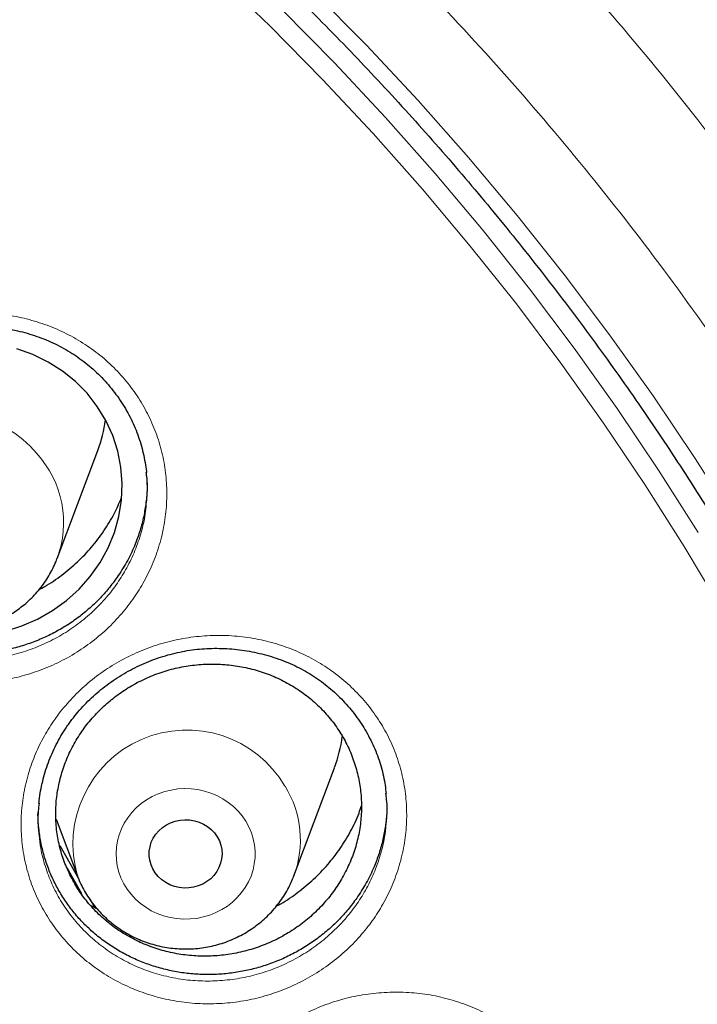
# Model space of a CAD drawing. Header units: millimetres. Extents: x 8 to 976, y 12 to 975.
# Tile 150 of 256: x 389.14 to 396.58, y 830.64 to 841.44. Entities that reach past the tile are written whole.
import ezdxf

# ---------------------------------------------------------------- set-up
doc = ezdxf.new("R2010")
doc.units = ezdxf.units.MM

msp = doc.modelspace()

# ---------------------------------------------------------------- linework, layer by layer
at = {"color": 7, "linetype": 'Continuous', "lineweight": 30}
for p, q in [((389.547, 835.529), (389.994, 836.717)), ((392.147, 832.046), (392.594, 833.234)), ((389.536, 832.669), (389.771, 832.046)), ((392.147, 832.046), (392.144, 832.04)), ((389.905, 831.794), (389.953, 831.705)), ((389.911, 831.725), (389.988, 831.683))]:
    msp.add_line(p, q, dxfattribs=at)
at = {"color": 252, "linetype": 'Continuous', "lineweight": 0, "flags": 128}
for points in [[(383.95, 847.365), (384.692, 846.975), (385.423, 846.567), (386.143, 846.141), (386.85, 845.697), (387.545, 845.237), (388.227, 844.759), (388.895, 844.265), (389.549, 843.754), (390.189, 843.228), (390.814, 842.686), (391.423, 842.129), (392.017, 841.557), (392.594, 840.971), (393.155, 840.371), (393.699, 839.757), (394.226, 839.131), (394.735, 838.491), (395.226, 837.839), (395.699, 837.175), (396.153, 836.5), (396.588, 835.814)], [(384.928, 847.256), (385.67, 846.842), (386.4, 846.409), (387.118, 845.959), (387.822, 845.492), (388.514, 845.008), (389.192, 844.506), (389.856, 843.988), (390.505, 843.454), (391.138, 842.905), (391.757, 842.34), (392.359, 841.759), (392.945, 841.165), (393.514, 840.556), (394.066, 839.933), (394.6, 839.297), (395.117, 838.648), (395.615, 837.987), (396.095, 837.314), (396.555, 836.629), (396.997, 835.933)], [(396.847, 834.969), (396.433, 835.662), (396.001, 836.344), (395.549, 837.015), (395.079, 837.675), (394.591, 838.324), (394.084, 838.96), (393.561, 839.583), (393.02, 840.194), (392.462, 840.79), (391.887, 841.373), (391.297, 841.942), (390.691, 842.496), (390.069, 843.035), (389.433, 843.558), (388.783, 844.066), (388.118, 844.557), (387.44, 845.032), (386.749, 845.49), (386.046, 845.932), (385.33, 846.355), (384.603, 846.761), (383.865, 847.149)], [(391.62, 832.646), (391.654, 832.584), (391.681, 832.52), (391.702, 832.453), (391.715, 832.385), (391.722, 832.316), (391.721, 832.247), (391.713, 832.178), (391.699, 832.111), (391.677, 832.044), (391.649, 831.98), (391.614, 831.919), (391.573, 831.862), (391.526, 831.808), (391.474, 831.759), (391.417, 831.715), (391.356, 831.676), (391.292, 831.643), (391.224, 831.616), (391.153, 831.595), (391.081, 831.58), (391.008, 831.573), (390.934, 831.572), (390.861, 831.577), (390.788, 831.589), (390.717, 831.608), (390.648, 831.633), (390.582, 831.664), (390.52, 831.701), (390.462, 831.744), (390.408, 831.791), (390.359, 831.844), (390.317, 831.9), (390.28, 831.96), (390.249, 832.023), (390.225, 832.088), (390.208, 832.156), (390.198, 832.224), (390.195, 832.293), (390.199, 832.363), (390.21, 832.431), (390.229, 832.498), (390.254, 832.563), (390.285, 832.626), (390.323, 832.685), (390.367, 832.741), (390.417, 832.792), (390.471, 832.839), (390.53, 832.881), (390.593, 832.917), (390.659, 832.947), (390.729, 832.971), (390.8, 832.988), (390.873, 833), (390.946, 833.004), (391.02, 833.002), (391.093, 832.993), (391.165, 832.977), (391.235, 832.955), (391.303, 832.927), (391.367, 832.893), (391.427, 832.853), (391.483, 832.808), (391.534, 832.758), (391.58, 832.704), (391.62, 832.646)]]:
    msp.add_lwpolyline(points, dxfattribs=at)
at = {"color": 7, "linetype": 'Continuous', "lineweight": 30, "flags": 128}
for points in [[(388.979, 834.734), (389.159, 834.79), (389.332, 834.865), (389.497, 834.959), (389.649, 835.068), (389.788, 835.194), (389.912, 835.333), (390.019, 835.485), (390.107, 835.646), (390.177, 835.816), (390.226, 835.992), (390.255, 836.171), (390.262, 836.352), (390.248, 836.532), (390.213, 836.709), (390.158, 836.882), (390.082, 837.046), (389.988, 837.2), (389.876, 837.344), (389.748, 837.474), (389.605, 837.588), (389.448, 837.687), (389.282, 837.768), (389.106, 837.83)], [(391.305, 832.475), (391.329, 832.43), (391.346, 832.383), (391.356, 832.334), (391.359, 832.283), (391.354, 832.233), (391.343, 832.184), (391.325, 832.137), (391.301, 832.093), (391.27, 832.052), (391.234, 832.015), (391.192, 831.983), (391.147, 831.957), (391.098, 831.936), (391.047, 831.922), (390.994, 831.914), (390.941, 831.913), (390.888, 831.918), (390.836, 831.93), (390.786, 831.949), (390.74, 831.974), (390.697, 832.004), (390.659, 832.039), (390.626, 832.079), (390.6, 832.122), (390.579, 832.168), (390.566, 832.217), (390.559, 832.267), (390.56, 832.317), (390.568, 832.366), (390.582, 832.415), (390.604, 832.461), (390.631, 832.503), (390.665, 832.542), (390.704, 832.577), (390.747, 832.606), (390.794, 832.63), (390.844, 832.647), (390.897, 832.658), (390.95, 832.663), (391.003, 832.661), (391.056, 832.652), (391.107, 832.636), (391.155, 832.615), (391.2, 832.587), (391.24, 832.554), (391.275, 832.517), (391.305, 832.475)], [(389.576, 832.38), (389.592, 832.353), (389.783, 832.017)], [(389.819, 831.848), (389.789, 831.901), (389.658, 832.135)]]:
    msp.add_lwpolyline(points, dxfattribs=at)
at = {"color": 252, "linetype": 'Continuous', "lineweight": 0}
for centre, radius, start, end in [((388.369, 835.88), 1.248, 40.0078, 196.3381), ((388.491, 835.923), 1.127, 339.4635, 42.3462), ((390.972, 832.396), 1.251, 30.4948, 196.366), ((391.1, 832.44), 1.119, 339.3817, 31.8681)]:
    msp.add_arc(centre, radius, start, end, dxfattribs=at)
at = {"color": 7, "linetype": 'Continuous', "lineweight": 30}
for centre, radius, start, end in [((388.551, 837.261), 1.542, 339.3547, 352.1763), ((391.149, 833.779), 1.544, 339.3619, 352.463)]:
    msp.add_arc(centre, radius, start, end, dxfattribs=at)
for points, knots in [([(400.818, 837.435), (400.81, 837.464), (400.791, 837.529), (400.761, 837.635), (400.726, 837.758), (400.684, 837.899), (400.637, 838.058), (400.583, 838.235), (400.487, 838.543), (400.344, 838.982), (400.141, 839.566), (399.913, 840.18), (399.657, 840.823), (399.379, 841.478), (399.079, 842.142), (398.757, 842.808), (398.415, 843.474), (398.052, 844.142), (397.665, 844.813), (397.254, 845.485), (396.926, 845.993), (396.691, 846.344), (396.559, 846.538), (396.429, 846.726), (396.305, 846.903), (396.191, 847.063), (396.088, 847.206), (395.996, 847.333), (395.917, 847.44), (395.851, 847.529), (395.797, 847.601), (395.753, 847.66), (395.718, 847.706), (395.693, 847.739), (395.675, 847.763), (395.655, 847.789), (395.63, 847.822), (395.597, 847.865), (395.561, 847.913), (395.521, 847.964), (395.465, 848.036), (395.391, 848.131), (395.297, 848.252), (395.192, 848.384), (395.077, 848.527), (394.951, 848.682), (394.743, 848.935), (394.455, 849.276), (394.088, 849.696), (393.723, 850.099), (393.36, 850.487), (392.999, 850.86), (392.642, 851.217), (392.289, 851.56), (391.994, 851.838), (391.755, 852.058), (391.567, 852.229), (391.369, 852.405), (391.159, 852.589), (390.937, 852.781), (390.681, 852.997), (390.39, 853.238), (390.06, 853.504), (389.71, 853.779), (389.338, 854.063), (388.944, 854.355), (388.527, 854.654), (388.101, 854.95), (387.665, 855.243), (387.221, 855.531), (386.757, 855.822), (386.272, 856.115), (385.766, 856.41), (385.264, 856.69), (384.77, 856.955), (384.285, 857.206), (383.789, 857.452), (383.293, 857.688), (382.809, 857.909), (382.342, 858.114), (381.891, 858.304), (381.455, 858.481), (381.009, 858.654), (380.555, 858.824), (380.096, 858.988), (379.659, 859.137), (379.245, 859.273), (378.855, 859.395), (378.511, 859.499), (378.21, 859.586), (377.951, 859.659), (377.708, 859.726), (377.486, 859.785), (377.288, 859.837), (377.137, 859.875), (377.027, 859.903), (376.953, 859.921), (376.888, 859.937), (376.838, 859.949), (376.798, 859.959), (376.759, 859.969), (376.706, 859.981), (376.634, 859.998), (376.542, 860.02), (376.426, 860.047), (376.291, 860.078), (376.136, 860.113), (375.961, 860.151), (375.771, 860.192), (375.565, 860.235), (375.349, 860.279), (375.124, 860.323), (374.892, 860.366), (374.553, 860.428), (374.098, 860.505), (373.522, 860.593), (372.923, 860.675), (372.3, 860.749), (371.658, 860.814), (370.997, 860.868), (370.317, 860.911), (369.616, 860.941), (368.916, 860.958), (368.219, 860.96), (367.526, 860.949), (366.817, 860.923), (366.21, 860.889), (365.71, 860.853), (365.328, 860.822), (364.956, 860.787), (364.597, 860.749), (364.252, 860.71), (363.885, 860.664), (363.501, 860.612), (363.102, 860.554), (362.728, 860.495), (362.378, 860.436), (362.053, 860.378), (361.751, 860.321), (361.473, 860.266), (361.227, 860.216), (361.01, 860.17), (360.822, 860.129), (360.653, 860.092), (360.502, 860.057), (360.371, 860.027), (360.258, 860.001), (360.163, 859.978), (360.081, 859.958), (359.998, 859.938), (359.901, 859.914), (359.78, 859.884), (359.637, 859.847), (359.475, 859.805), (359.291, 859.757), (359.088, 859.702), (358.86, 859.639), (358.607, 859.567), (358.327, 859.485), (358.025, 859.394), (357.702, 859.292), (357.358, 859.181), (357, 859.061), (356.636, 858.934), (356.274, 858.803), (355.916, 858.67), (355.564, 858.534), (355.129, 858.36), (354.617, 858.147), (354.033, 857.891), (353.467, 857.63), (352.92, 857.366), (352.372, 857.09), (351.824, 856.801), (351.277, 856.5), (350.753, 856.198), (350.249, 855.897), (349.758, 855.592), (349.269, 855.276), (348.774, 854.944), (348.267, 854.591), (347.75, 854.217), (347.224, 853.819), (346.692, 853.4), (346.155, 852.959), (345.696, 852.566), (345.314, 852.227), (345.009, 851.949), (344.704, 851.663), (344.398, 851.37), (344.094, 851.07), (343.795, 850.768), (343.497, 850.458), (343.206, 850.148), (342.925, 849.839), (342.665, 849.546), (342.426, 849.271), (342.207, 849.014), (342.008, 848.774), (341.839, 848.568), (341.698, 848.391), (341.581, 848.244), (341.475, 848.108), (341.38, 847.987), (341.3, 847.882), (341.233, 847.795), (341.178, 847.722), (341.124, 847.65), (341.063, 847.568), (340.988, 847.469), (340.901, 847.35), (340.801, 847.212), (340.688, 847.056), (340.564, 846.881), (340.429, 846.689), (340.284, 846.478), (340.129, 846.249), (339.973, 846.013), (339.817, 845.774), (339.664, 845.534), (339.508, 845.285), (339.353, 845.03), (339.199, 844.773), (338.977, 844.395), (338.693, 843.889), (338.351, 843.248), (338.018, 842.587), (337.697, 841.907), (337.389, 841.211), (337.096, 840.501), (336.871, 839.914), (336.708, 839.462), (336.601, 839.155), (336.502, 838.863), (336.411, 838.585), (336.328, 838.324), (336.253, 838.08), (336.185, 837.852), (336.123, 837.639), (336.085, 837.501), (336.066, 837.435)], [0, 0, 0, 0, 0.001046, 0.00232, 0.003825, 0.005563, 0.007535, 0.009742, 0.01218, 0.01919, 0.026384, 0.034442, 0.042718, 0.051214, 0.059927, 0.068769, 0.077676, 0.086649, 0.095931, 0.105282, 0.114704, 0.117493, 0.120288, 0.12306, 0.125626, 0.127954, 0.130046, 0.1319, 0.133518, 0.134776, 0.13584, 0.136712, 0.13739, 0.137875, 0.13817, 0.13848, 0.139013, 0.139668, 0.140382, 0.141153, 0.141981, 0.143604, 0.145411, 0.147402, 0.149577, 0.151936, 0.154456, 0.161175, 0.167733, 0.174133, 0.180373, 0.186454, 0.192376, 0.198138, 0.203741, 0.206613, 0.209544, 0.21264, 0.215902, 0.219329, 0.222922, 0.227606, 0.232544, 0.237736, 0.243183, 0.248883, 0.254838, 0.261048, 0.266962, 0.273091, 0.279433, 0.285988, 0.292757, 0.299739, 0.30588, 0.312176, 0.318627, 0.325001, 0.331154, 0.336981, 0.342593, 0.347992, 0.353177, 0.35907, 0.364659, 0.369946, 0.374929, 0.379608, 0.383985, 0.387261, 0.390344, 0.393234, 0.395878, 0.398221, 0.400263, 0.40122, 0.402093, 0.402882, 0.40352, 0.403857, 0.404294, 0.404909, 0.405704, 0.406824, 0.408175, 0.409757, 0.41157, 0.413614, 0.415889, 0.418246, 0.420799, 0.423434, 0.426118, 0.42885, 0.435241, 0.441884, 0.448777, 0.455922, 0.463319, 0.470827, 0.478579, 0.486572, 0.494808, 0.50249, 0.51037, 0.51845, 0.52673, 0.531146, 0.535554, 0.539816, 0.543926, 0.547885, 0.551692, 0.556553, 0.561142, 0.565459, 0.569505, 0.573278, 0.57678, 0.58001, 0.582967, 0.585387, 0.587588, 0.58957, 0.591334, 0.59288, 0.594186, 0.595289, 0.59623, 0.597081, 0.598222, 0.59966, 0.601341, 0.603264, 0.605428, 0.607833, 0.610479, 0.613543, 0.616877, 0.620481, 0.624356, 0.628501, 0.632917, 0.63732, 0.641756, 0.646139, 0.650469, 0.654745, 0.662248, 0.669581, 0.676743, 0.683735, 0.690557, 0.69797, 0.705171, 0.71216, 0.718936, 0.725527, 0.732237, 0.739152, 0.746271, 0.753731, 0.761403, 0.769287, 0.777384, 0.785694, 0.790451, 0.795275, 0.800165, 0.805123, 0.810148, 0.815203, 0.820056, 0.82528, 0.830192, 0.834794, 0.839086, 0.843066, 0.846736, 0.850095, 0.85251, 0.854735, 0.856769, 0.858606, 0.860182, 0.861457, 0.862496, 0.863452, 0.86464, 0.866117, 0.867863, 0.869879, 0.872163, 0.874718, 0.877489, 0.88052, 0.883811, 0.887362, 0.890579, 0.893983, 0.897511, 0.901058, 0.904623, 0.908205, 0.916719, 0.925332, 0.934203, 0.943176, 0.952252, 0.96143, 0.970711, 0.974786, 0.978673, 0.982356, 0.985835, 0.98911, 0.992127, 0.994948, 0.997572, 1, 1, 1, 1]), ([(335.84, 823.44), (335.846, 823.501), (335.866, 823.703), (335.906, 824.048), (335.961, 824.475), (336.023, 824.9), (336.092, 825.325), (336.166, 825.749), (336.247, 826.172), (336.334, 826.593), (336.428, 827.014), (336.528, 827.433), (336.634, 827.851), (336.746, 828.267), (336.864, 828.682), (336.989, 829.096), (337.12, 829.507), (337.257, 829.917), (337.4, 830.325), (337.549, 830.732), (337.704, 831.136), (337.865, 831.538), (338.032, 831.938), (338.205, 832.336), (338.384, 832.731), (338.569, 833.124), (338.759, 833.514), (338.956, 833.903), (339.158, 834.288), (339.366, 834.671), (339.579, 835.051), (339.799, 835.428), (340.024, 835.802), (340.254, 836.173), (340.49, 836.541), (340.731, 836.906), (340.978, 837.268), (341.231, 837.627), (341.488, 837.982), (341.751, 838.334), (342.019, 838.682), (342.292, 839.027), (342.57, 839.368), (342.854, 839.705), (343.142, 840.039), (343.435, 840.369), (343.734, 840.695), (344.037, 841.017), (344.344, 841.335), (344.657, 841.649), (344.974, 841.959), (345.296, 842.264), (345.622, 842.566), (345.953, 842.863), (346.288, 843.156), (346.627, 843.444), (346.971, 843.728), (347.319, 844.007), (347.671, 844.282), (348.027, 844.552), (348.387, 844.817), (348.751, 845.078), (349.119, 845.334), (349.491, 845.585), (349.866, 845.831), (350.245, 846.072), (350.628, 846.308), (351.014, 846.539), (351.403, 846.765), (351.796, 846.986), (352.192, 847.202), (352.591, 847.412), (352.994, 847.618), (353.399, 847.818), (353.807, 848.012), (354.218, 848.201), (354.632, 848.385), (355.049, 848.564), (355.468, 848.736), (355.89, 848.904), (356.314, 849.066), (356.741, 849.222), (357.17, 849.373), (357.601, 849.518), (358.034, 849.657), (358.469, 849.791), (358.906, 849.918), (359.345, 850.041), (359.786, 850.157), (360.229, 850.268), (360.673, 850.372), (361.119, 850.471), (361.566, 850.565), (362.014, 850.652), (362.464, 850.733), (362.915, 850.809), (363.366, 850.878), (363.819, 850.942), (364.273, 850.999), (364.728, 851.051), (365.183, 851.097), (365.639, 851.137), (366.096, 851.17), (366.553, 851.198), (367.01, 851.22), (367.468, 851.236), (367.926, 851.245), (368.384, 851.249), (368.842, 851.247), (369.299, 851.239), (369.757, 851.224), (370.215, 851.204), (370.672, 851.178), (371.128, 851.146), (371.585, 851.107), (372.04, 851.063), (372.495, 851.013), (372.949, 850.957), (373.402, 850.895), (373.854, 850.827), (374.306, 850.753), (374.755, 850.673), (375.204, 850.587), (375.652, 850.496), (376.098, 850.398), (376.542, 850.295), (376.985, 850.186), (377.426, 850.071), (377.866, 849.95), (378.304, 849.824), (378.739, 849.692), (379.173, 849.554), (379.605, 849.41), (380.034, 849.261), (380.461, 849.106), (380.886, 848.946), (381.309, 848.78), (381.728, 848.608), (382.146, 848.431), (382.56, 848.249), (382.972, 848.061), (383.381, 847.868), (383.787, 847.669), (384.19, 847.465), (384.59, 847.256), (384.987, 847.042), (385.381, 846.822), (385.771, 846.597), (386.158, 846.368), (386.541, 846.133), (386.921, 845.893), (387.298, 845.648), (387.67, 845.398), (388.039, 845.144), (388.404, 844.884), (388.765, 844.62), (389.122, 844.351), (389.475, 844.078), (389.824, 843.8), (390.169, 843.517), (390.51, 843.23), (390.846, 842.938), (391.178, 842.642), (391.505, 842.342), (391.828, 842.037), (392.146, 841.729), (392.46, 841.416), (392.769, 841.099), (393.073, 840.778), (393.373, 840.453), (393.667, 840.124), (393.957, 839.791), (394.242, 839.454), (394.521, 839.114), (394.796, 838.77), (395.065, 838.423), (395.329, 838.072), (395.588, 837.718), (395.842, 837.36), (396.09, 836.999), (396.333, 836.635), (396.57, 836.268), (396.802, 835.897), (397.028, 835.524), (397.249, 835.147), (397.464, 834.768), (397.673, 834.386), (397.877, 834.002), (398.075, 833.614), (398.267, 833.224), (398.453, 832.832), (398.634, 832.437), (398.808, 832.04), (398.977, 831.641), (399.14, 831.239), (399.296, 830.835), (399.447, 830.43), (399.591, 830.022), (399.73, 829.613), (399.862, 829.201), (399.988, 828.789), (400.108, 828.374), (400.222, 827.958), (400.33, 827.54), (400.431, 827.122), (400.526, 826.701), (400.615, 826.28), (400.697, 825.857), (400.774, 825.434), (400.844, 825.009), (400.907, 824.584), (400.964, 824.158), (401.015, 823.731), (401.048, 823.424), (401.063, 823.26), (401.065, 823.238)], [0, 0, 0, 0, 0.0019988, 0.0067268, 0.0114548, 0.0161828, 0.0209108, 0.0256386, 0.0303666, 0.0350945, 0.0398224, 0.0445503, 0.0492781, 0.0540061, 0.0587338, 0.0634616, 0.0681894, 0.0729171, 0.0776449, 0.0823724, 0.0871001, 0.0918278, 0.0965553, 0.1012827, 0.1060103, 0.1107377, 0.1154652, 0.1201926, 0.1249199, 0.1296472, 0.1343744, 0.1391018, 0.143829, 0.1485561, 0.1532832, 0.1580102, 0.1627373, 0.1674643, 0.1721913, 0.1769182, 0.181645, 0.1863719, 0.1910986, 0.1958254, 0.2005521, 0.2052788, 0.2100054, 0.214732, 0.2194586, 0.2241851, 0.2289115, 0.233638, 0.2383644, 0.2430907, 0.2478171, 0.2525434, 0.2572696, 0.2619959, 0.266722, 0.2714482, 0.2761743, 0.2809004, 0.2856265, 0.2903525, 0.2950785, 0.2998045, 0.3045304, 0.3092563, 0.3139822, 0.3187081, 0.3234339, 0.3281597, 0.3328855, 0.3376113, 0.342337, 0.3470627, 0.3517884, 0.356514, 0.3612397, 0.3659653, 0.3706909, 0.3754165, 0.3801421, 0.3848676, 0.3895932, 0.3943187, 0.3990442, 0.4037697, 0.4084952, 0.4132206, 0.4179461, 0.4226715, 0.4273969, 0.4321224, 0.4368478, 0.4415732, 0.4462985, 0.4510239, 0.4557493, 0.4604747, 0.4652001, 0.4699254, 0.4746507, 0.4793761, 0.4841014, 0.4888268, 0.4935521, 0.4982775, 0.5030028, 0.5077281, 0.5124535, 0.5171788, 0.5219041, 0.5266295, 0.5313548, 0.5360802, 0.5408055, 0.5455309, 0.5502562, 0.5549816, 0.5597069, 0.5644323, 0.5691577, 0.5738831, 0.5786085, 0.5833339, 0.5880593, 0.5927847, 0.5975102, 0.6022356, 0.6069611, 0.6116866, 0.616412, 0.6211376, 0.625863, 0.6305886, 0.6353142, 0.6400397, 0.6447653, 0.6494909, 0.6542165, 0.6589421, 0.6636678, 0.6683936, 0.6731192, 0.677845, 0.6825707, 0.6872965, 0.6920223, 0.6967482, 0.701474, 0.7061999, 0.7109258, 0.7156518, 0.7203777, 0.7251038, 0.7298298, 0.7345558, 0.739282, 0.744008, 0.7487343, 0.7534605, 0.7581867, 0.7629129, 0.7676393, 0.7723656, 0.777092, 0.7818184, 0.7865448, 0.7912714, 0.7959979, 0.8007245, 0.8054511, 0.8101777, 0.8149044, 0.8196311, 0.8243578, 0.8290848, 0.8338116, 0.8385385, 0.8432654, 0.8479924, 0.8527194, 0.8574464, 0.8621735, 0.8669007, 0.8716279, 0.8763551, 0.8810823, 0.8858097, 0.890537, 0.8952644, 0.8999918, 0.9047193, 0.9094467, 0.9141742, 0.9189018, 0.9236294, 0.9283569, 0.9330846, 0.9378123, 0.94254, 0.9472679, 0.9519956, 0.9567234, 0.9614512, 0.9661791, 0.970907, 0.9756349, 0.9803629, 0.9850907, 0.9898187, 0.9945467, 0.9992747, 1, 1, 1, 1]), ([(387.03, 837.238), (387.041, 837.253), (387.071, 837.296), (387.126, 837.366), (387.197, 837.447), (387.273, 837.524), (387.354, 837.597), (387.44, 837.667), (387.53, 837.732), (387.623, 837.792), (387.72, 837.847), (387.82, 837.897), (387.922, 837.941), (388.026, 837.979), (388.131, 838.011), (388.238, 838.038), (388.345, 838.058), (388.453, 838.072), (388.562, 838.08), (388.671, 838.082), (388.782, 838.078), (388.893, 838.069), (389.003, 838.053), (389.112, 838.031), (389.22, 838.003), (389.325, 837.97), (389.427, 837.931), (389.526, 837.887), (389.621, 837.837), (389.712, 837.783), (389.799, 837.724), (389.883, 837.66), (389.963, 837.59), (390.039, 837.516), (390.111, 837.437), (390.178, 837.354), (390.241, 837.267), (390.298, 837.176), (390.349, 837.083), (390.395, 836.987), (390.434, 836.889), (390.467, 836.789), (390.494, 836.688), (390.514, 836.586), (390.525, 836.515), (390.528, 836.479), (390.528, 836.476)], [0, 0, 0, 0, 0.011577, 0.034688, 0.057896, 0.08125, 0.104734, 0.12833, 0.152005, 0.175732, 0.19947, 0.223176, 0.246809, 0.270338, 0.293734, 0.316976, 0.340034, 0.362975, 0.386101, 0.409461, 0.43302, 0.456731, 0.480546, 0.504409, 0.528253, 0.552014, 0.575639, 0.599087, 0.622319, 0.645322, 0.668254, 0.691405, 0.714757, 0.738283, 0.761954, 0.785735, 0.809586, 0.833467, 0.857327, 0.881126, 0.904836, 0.928425, 0.951879, 0.975189, 0.998401, 1, 1, 1, 1]), ([(390.526, 836.125), (390.53, 836.158), (390.541, 836.26), (390.54, 836.379), (390.528, 836.462), (390.526, 836.478)], [0, 0, 0, 0, 0.279777, 0.866123, 1, 1, 1, 1]), ([(390.536, 836.362), (390.536, 836.34), (390.537, 836.267), (390.525, 836.143), (390.5, 835.99), (390.461, 835.838), (390.403, 835.677), (390.326, 835.51), (390.255, 835.398), (390.219, 835.342)], [0, 0, 0, 0, 0.06186, 0.204014, 0.346186, 0.492469, 0.638753, 0.81837, 1, 1, 1, 1]), ([(390.219, 835.342), (390.189, 835.3), (390.128, 835.215), (390.023, 835.096), (389.907, 834.984), (389.782, 834.882), (389.65, 834.791), (389.51, 834.711), (389.362, 834.641), (389.209, 834.584), (389.054, 834.539), (388.895, 834.507), (388.733, 834.488), (388.571, 834.482), (388.41, 834.489), (388.251, 834.509), (388.093, 834.543), (387.939, 834.588), (387.791, 834.646), (387.648, 834.716), (387.512, 834.797), (387.383, 834.89), (387.264, 834.992), (387.155, 835.103), (387.056, 835.224), (386.967, 835.353), (386.892, 835.487), (386.828, 835.627), (386.776, 835.774), (386.737, 835.924), (386.714, 836.076), (386.703, 836.188), (386.704, 836.251), (386.705, 836.262)], [0, 0, 0, 0, 0.032643, 0.065286, 0.098868, 0.132449, 0.165223, 0.197998, 0.23173, 0.265463, 0.298165, 0.330866, 0.364523, 0.39818, 0.430789, 0.463399, 0.496954, 0.530509, 0.56316, 0.59581, 0.629413, 0.663016, 0.69561, 0.728204, 0.761746, 0.795288, 0.827886, 0.860483, 0.894027, 0.92757, 0.960154, 0.99274, 1, 1, 1, 1]), ([(389.351, 835.19), (389.371, 835.201), (389.459, 835.246), (389.601, 835.346), (389.774, 835.49), (389.929, 835.653), (390.063, 835.83), (390.175, 836.013), (390.23, 836.14), (390.256, 836.2)], [0, 0, 0, 0, 0.04915, 0.211016, 0.372371, 0.533664, 0.695478, 0.856771, 1, 1, 1, 1]), ([(387.174, 835.522), (387.182, 835.502), (387.201, 835.455), (387.236, 835.384), (387.28, 835.308), (387.33, 835.236), (387.385, 835.168), (387.444, 835.103), (387.509, 835.042), (387.578, 834.986), (387.65, 834.935), (387.727, 834.889), (387.807, 834.848), (387.889, 834.813), (387.974, 834.784), (388.061, 834.76), (388.15, 834.743), (388.24, 834.732), (388.33, 834.727), (388.421, 834.728), (388.511, 834.735), (388.601, 834.749), (388.689, 834.768), (388.776, 834.794), (388.861, 834.826), (388.943, 834.863), (389.022, 834.906), (389.097, 834.955), (389.169, 835.008), (389.237, 835.067), (389.3, 835.13), (389.358, 835.196), (389.411, 835.267), (389.459, 835.341), (389.5, 835.419), (389.529, 835.481), (389.543, 835.518), (389.546, 835.528)], [0, 0, 0, 0, 0.021355, 0.050299, 0.079278, 0.108292, 0.137346, 0.166449, 0.195598, 0.224795, 0.254042, 0.283336, 0.312672, 0.342054, 0.371474, 0.40093, 0.430417, 0.459931, 0.489468, 0.519022, 0.548589, 0.578161, 0.607734, 0.637301, 0.666856, 0.696394, 0.725911, 0.755399, 0.784853, 0.814265, 0.843638, 0.872963, 0.902236, 0.931458, 0.960633, 0.989751, 1, 1, 1, 1]), ([(389.679, 833.719), (389.689, 833.733), (389.72, 833.776), (389.776, 833.845), (389.848, 833.925), (389.925, 834.001), (390.007, 834.074), (390.094, 834.142), (390.184, 834.206), (390.278, 834.265), (390.376, 834.319), (390.476, 834.367), (390.579, 834.411), (390.683, 834.448), (390.789, 834.479), (390.896, 834.504), (391.003, 834.524), (391.111, 834.537), (391.22, 834.544), (391.329, 834.545), (391.44, 834.54), (391.55, 834.53), (391.66, 834.513), (391.769, 834.49), (391.876, 834.462), (391.981, 834.428), (392.083, 834.388), (392.181, 834.343), (392.275, 834.294), (392.365, 834.239), (392.451, 834.179), (392.534, 834.114), (392.613, 834.045), (392.688, 833.97), (392.759, 833.891), (392.825, 833.807), (392.887, 833.72), (392.942, 833.63), (392.993, 833.536), (393.037, 833.44), (393.075, 833.342), (393.107, 833.243), (393.132, 833.142), (393.15, 833.045), (393.157, 832.981), (393.161, 832.951)], [0, 0, 0, 0, 0.011631, 0.034833, 0.05813, 0.081576, 0.105153, 0.128842, 0.152614, 0.176435, 0.200275, 0.22408, 0.247814, 0.271446, 0.294945, 0.31829, 0.341452, 0.364496, 0.387725, 0.411191, 0.434857, 0.458678, 0.482602, 0.506577, 0.530534, 0.554406, 0.578147, 0.601707, 0.625055, 0.648171, 0.671216, 0.694479, 0.717945, 0.741587, 0.765376, 0.789275, 0.813244, 0.837241, 0.861221, 0.885139, 0.908962, 0.932666, 0.956235, 0.979656, 1, 1, 1, 1]), ([(390.03, 833.879), (389.987, 833.835), (389.9, 833.745), (389.791, 833.595), (389.698, 833.435), (389.626, 833.267), (389.573, 833.092), (389.54, 832.914), (389.529, 832.733), (389.539, 832.553), (389.57, 832.375), (389.623, 832.203), (389.695, 832.038), (389.785, 831.882), (389.895, 831.737), (390.021, 831.606), (390.161, 831.488), (390.315, 831.388), (390.481, 831.304), (390.655, 831.239), (390.837, 831.193), (391.023, 831.168), (391.212, 831.162), (391.4, 831.177), (391.587, 831.211), (391.769, 831.266), (391.943, 831.339), (392.108, 831.431), (392.263, 831.539), (392.403, 831.663), (392.529, 831.801), (392.638, 831.951), (392.729, 832.112), (392.801, 832.281), (392.853, 832.456), (392.884, 832.635), (392.893, 832.815), (392.882, 832.995), (392.849, 833.172), (392.796, 833.344), (392.723, 833.509), (392.631, 833.664), (392.52, 833.808), (392.394, 833.939), (392.252, 834.055), (392.097, 834.155), (391.931, 834.237), (391.756, 834.301), (391.574, 834.345), (391.388, 834.37), (391.199, 834.374), (391.01, 834.358), (390.824, 834.323), (390.643, 834.267), (390.469, 834.192), (390.307, 834.101), (390.16, 833.998), (390.073, 833.919), (390.03, 833.879)], [0, 0, 0, 0, 0.017888, 0.035833, 0.053721, 0.071608, 0.089554, 0.107443, 0.125323, 0.14326, 0.161141, 0.17901, 0.196937, 0.214807, 0.23267, 0.250591, 0.268454, 0.286318, 0.304239, 0.322103, 0.339974, 0.357902, 0.375773, 0.393654, 0.411593, 0.429474, 0.447365, 0.465313, 0.483204, 0.501098, 0.519051, 0.536946, 0.554838, 0.572787, 0.590679, 0.608563, 0.626503, 0.644386, 0.66226, 0.680189, 0.698062, 0.715926, 0.733848, 0.751713, 0.769576, 0.787496, 0.805359, 0.823228, 0.841153, 0.859021, 0.876899, 0.894834, 0.912712, 0.930601, 0.948546, 0.966434, 0.983217, 1, 1, 1, 1]), ([(389.348, 832.842), (389.349, 832.853), (389.353, 832.899), (389.366, 832.98), (389.388, 833.085), (389.416, 833.189), (389.45, 833.291), (389.491, 833.391), (389.537, 833.488), (389.589, 833.582), (389.636, 833.659), (389.668, 833.704), (389.679, 833.719)], [0, 0, 0, 0, 0.035022, 0.14866, 0.262596, 0.376626, 0.490518, 0.604076, 0.717143, 0.829619, 0.941398, 1, 1, 1, 1]), ([(393.159, 832.607), (393.162, 832.631), (393.174, 832.723), (393.173, 832.839), (393.161, 832.93), (393.158, 832.953)], [0, 0, 0, 0, 0.20753, 0.802383, 1, 1, 1, 1]), ([(389.349, 832.844), (389.346, 832.815), (389.334, 832.718), (389.335, 832.6), (389.347, 832.512), (389.35, 832.492)], [0, 0, 0, 0, 0.247817, 0.82928, 1, 1, 1, 1]), ([(391.957, 831.716), (391.973, 831.724), (392.056, 831.767), (392.194, 831.864), (392.367, 832.006), (392.522, 832.168), (392.659, 832.345), (392.774, 832.534), (392.851, 832.692), (392.881, 832.789), (392.89, 832.816)], [0, 0, 0, 0, 0.035186, 0.186589, 0.337505, 0.488413, 0.639801, 0.790706, 0.941671, 1, 1, 1, 1]), ([(393.168, 832.84), (393.169, 832.809), (393.169, 832.727), (393.155, 832.595), (393.127, 832.443), (393.085, 832.292), (393.026, 832.133), (392.946, 831.967), (392.874, 831.857), (392.838, 831.802)], [0, 0, 0, 0, 0.084799, 0.223649, 0.362498, 0.505372, 0.648249, 0.823156, 1, 1, 1, 1]), ([(392.838, 831.802), (392.807, 831.76), (392.745, 831.676), (392.637, 831.558), (392.52, 831.448), (392.393, 831.347), (392.26, 831.258), (392.119, 831.179), (391.97, 831.111), (391.817, 831.056), (391.66, 831.013), (391.502, 830.983), (391.339, 830.965), (391.177, 830.961), (391.016, 830.97), (390.858, 830.991), (390.7, 831.026), (390.547, 831.073), (390.4, 831.132), (390.259, 831.203), (390.123, 831.286), (389.996, 831.38), (389.879, 831.482), (389.772, 831.594), (389.674, 831.716), (389.588, 831.845), (389.514, 831.98), (389.452, 832.12), (389.403, 832.266), (389.367, 832.417), (389.345, 832.568), (389.336, 832.678), (389.338, 832.738), (389.339, 832.747)], [0, 0, 0, 0, 0.032721, 0.065443, 0.099109, 0.132773, 0.165575, 0.198378, 0.232139, 0.2659, 0.298641, 0.331383, 0.36508, 0.398778, 0.431435, 0.464094, 0.497698, 0.531304, 0.564005, 0.596708, 0.630363, 0.664021, 0.696662, 0.729305, 0.762896, 0.796488, 0.829123, 0.861758, 0.89534, 0.928923, 0.961532, 0.994141, 1, 1, 1, 1]), ([(389.772, 832.043), (389.776, 832.034), (389.788, 831.998), (389.817, 831.937), (389.858, 831.86), (389.906, 831.786), (389.958, 831.716), (390.015, 831.649), (390.078, 831.587), (390.145, 831.529), (390.216, 831.475), (390.29, 831.427), (390.369, 831.384), (390.45, 831.346), (390.534, 831.314), (390.62, 831.288), (390.708, 831.267), (390.797, 831.253), (390.887, 831.245), (390.978, 831.243), (391.069, 831.248), (391.159, 831.258), (391.248, 831.275), (391.335, 831.298), (391.421, 831.327), (391.504, 831.362), (391.585, 831.403), (391.662, 831.449), (391.736, 831.5), (391.805, 831.556), (391.87, 831.617), (391.931, 831.682), (391.986, 831.751), (392.037, 831.823), (392.081, 831.899), (392.117, 831.971), (392.136, 832.019), (392.144, 832.039)], [0, 0, 0, 0, 0.009475, 0.038419, 0.067389, 0.096398, 0.125442, 0.154534, 0.183671, 0.212856, 0.24209, 0.271371, 0.3007, 0.33007, 0.359484, 0.388934, 0.418417, 0.44793, 0.477468, 0.507025, 0.536597, 0.566178, 0.595761, 0.625341, 0.654915, 0.684472, 0.714009, 0.743521, 0.773002, 0.802446, 0.831851, 0.861206, 0.890514, 0.919771, 0.948979, 0.978135, 1, 1, 1, 1])]:
    msp.add_open_spline(points, degree=3, knots=knots, dxfattribs=at)
at = {"color": 252, "linetype": 'Continuous', "lineweight": 0}
for points, knots in [([(400.815, 837.436), (400.795, 837.51), (400.662, 838.024), (400.357, 838.962), (399.895, 840.247), (399.367, 841.519), (398.777, 842.776), (398.125, 844.014), (397.416, 845.225), (396.651, 846.405), (395.836, 847.545), (394.974, 848.644), (394.068, 849.702), (393.114, 850.721), (392.107, 851.707), (391.05, 852.656), (389.943, 853.566), (388.794, 854.43), (387.605, 855.245), (386.387, 856.006), (385.142, 856.712), (383.874, 857.364), (382.577, 857.963), (381.245, 858.512), (379.881, 859.01), (378.486, 859.453), (377.073, 859.838), (375.642, 860.165), (374.206, 860.431), (372.768, 860.637), (371.331, 860.782), (369.888, 860.873), (368.924, 860.884), (368.442, 860.89)], [0, 0, 0, 0, 0.005532, 0.038382, 0.071232, 0.104083, 0.13753, 0.170978, 0.204425, 0.237873, 0.27132, 0.304171, 0.337021, 0.369872, 0.402722, 0.436169, 0.469617, 0.503064, 0.536512, 0.56996, 0.60281, 0.63566, 0.668511, 0.701361, 0.734808, 0.768256, 0.801704, 0.835151, 0.868599, 0.901449, 0.934299, 0.96715, 1, 1, 1, 1]), ([(368.442, 853.7), (368.954, 853.694), (369.979, 853.682), (371.512, 853.583), (373.04, 853.426), (374.558, 853.205), (376.056, 852.923), (377.531, 852.582), (378.98, 852.184), (380.409, 851.728), (381.824, 851.212), (383.222, 850.634), (384.6, 849.996), (385.947, 849.301), (387.26, 848.551), (388.529, 847.753), (389.752, 846.909), (390.928, 846.021), (392.062, 845.087), (393.159, 844.101), (394.216, 843.066), (395.228, 841.981), (396.189, 840.856), (397.096, 839.692), (397.943, 838.499), (398.729, 837.28), (399.454, 836.038), (400.12, 834.767), (400.732, 833.463), (401.285, 832.127), (401.778, 830.761), (402.207, 829.377), (402.57, 827.976), (402.867, 826.569), (403.093, 825.161), (403.232, 824.039), (403.273, 823.384), (403.285, 823.2)], [0, 0, 0, 0, 0.029296, 0.058593, 0.087889, 0.117185, 0.146482, 0.175255, 0.204028, 0.232802, 0.261575, 0.290871, 0.320168, 0.349464, 0.37876, 0.408057, 0.43683, 0.465603, 0.494377, 0.52315, 0.552446, 0.581743, 0.611039, 0.640335, 0.669632, 0.698405, 0.727178, 0.755952, 0.784725, 0.814021, 0.843318, 0.872614, 0.901911, 0.931207, 0.95998, 0.988754, 1, 1, 1, 1]), ([(368.442, 852.278), (367.945, 852.273), (366.952, 852.261), (365.465, 852.165), (363.984, 852.013), (362.512, 851.798), (361.06, 851.525), (359.63, 851.194), (358.225, 850.809), (356.84, 850.367), (355.468, 849.866), (354.112, 849.306), (352.776, 848.687), (351.47, 848.013), (350.197, 847.287), (348.967, 846.513), (347.781, 845.694), (346.641, 844.834), (345.541, 843.928), (344.478, 842.972), (343.454, 841.968), (342.472, 840.917), (341.54, 839.826), (340.66, 838.697), (339.839, 837.54), (339.077, 836.358), (338.375, 835.154), (337.729, 833.922), (337.136, 832.658), (336.599, 831.362), (336.121, 830.038), (335.705, 828.696), (335.353, 827.337), (335.066, 825.974), (334.844, 824.609), (334.687, 823.243), (334.592, 821.873), (334.56, 820.492), (334.593, 819.103), (334.691, 817.708), (334.854, 816.318), (335.083, 814.937), (335.374, 813.574), (335.726, 812.233), (336.137, 810.915), (336.609, 809.616), (337.143, 808.328), (337.739, 807.056), (338.399, 805.803), (339.117, 804.578), (339.892, 803.383), (340.716, 802.229), (341.589, 801.116), (342.506, 800.047), (343.472, 799.015), (344.49, 798.017), (345.56, 797.057), (346.681, 796.135), (347.844, 795.261), (349.047, 794.436), (350.28, 793.666), (351.54, 792.951), (352.823, 792.292), (354.136, 791.685), (355.484, 791.129), (356.865, 790.626), (358.276, 790.177), (359.707, 789.787), (361.155, 789.456), (362.608, 789.187), (364.064, 788.979), (365.518, 788.831), (366.979, 788.743), (368.451, 788.713), (369.932, 788.743), (371.419, 788.835), (372.9, 788.989), (374.372, 789.203), (375.824, 789.476), (377.254, 789.807), (378.659, 790.192), (380.044, 790.635), (381.416, 791.136), (382.772, 791.696), (384.108, 792.315), (385.414, 792.988), (386.687, 793.715), (387.917, 794.489), (389.103, 795.307), (390.243, 796.168), (391.343, 797.074), (392.406, 798.029), (393.43, 799.033), (394.412, 800.085), (395.344, 801.176), (396.224, 802.304), (397.045, 803.461), (397.807, 804.643), (398.509, 805.847), (399.155, 807.079), (399.748, 808.344), (400.285, 809.639), (400.763, 810.963), (401.179, 812.305), (401.531, 813.664), (401.818, 815.027), (402.04, 816.393), (402.197, 817.758), (402.292, 819.128), (402.324, 820.509), (402.291, 821.898), (402.193, 823.293), (402.03, 824.683), (401.801, 826.064), (401.51, 827.427), (401.158, 828.768), (400.747, 830.086), (400.275, 831.386), (399.741, 832.673), (399.145, 833.945), (398.485, 835.198), (397.767, 836.424), (396.992, 837.618), (396.168, 838.772), (395.295, 839.885), (394.378, 840.955), (393.412, 841.986), (392.394, 842.984), (391.324, 843.945), (390.203, 844.866), (389.04, 845.74), (387.837, 846.565), (386.604, 847.336), (385.344, 848.05), (384.061, 848.71), (382.748, 849.316), (381.4, 849.872), (380.019, 850.375), (378.608, 850.824), (377.177, 851.214), (375.729, 851.545), (374.276, 851.814), (372.82, 852.022), (371.366, 852.169), (369.905, 852.261), (368.93, 852.273), (368.442, 852.278)], [0, 0, 0, 0, 0.007, 0.014, 0.021, 0.028, 0.035, 0.041875, 0.04875, 0.055625, 0.0625, 0.0695, 0.0765, 0.0835, 0.0905, 0.0975, 0.104375, 0.11125, 0.118125, 0.125, 0.132, 0.139, 0.146, 0.153, 0.16, 0.166875, 0.17375, 0.180625, 0.1875, 0.1945, 0.2015, 0.2085, 0.2155, 0.2225, 0.229375, 0.23625, 0.243125, 0.25, 0.257, 0.264, 0.271, 0.278, 0.285, 0.291875, 0.29875, 0.305625, 0.3125, 0.3195, 0.3265, 0.3335, 0.3405, 0.3475, 0.354375, 0.36125, 0.368125, 0.375, 0.382, 0.389, 0.396, 0.403, 0.41, 0.416875, 0.42375, 0.430625, 0.4375, 0.4445, 0.4515, 0.4585, 0.4655, 0.4725, 0.479375, 0.48625, 0.493125, 0.5, 0.507, 0.514, 0.521, 0.528, 0.535, 0.541875, 0.54875, 0.555625, 0.5625, 0.5695, 0.5765, 0.5835, 0.5905, 0.5975, 0.604375, 0.61125, 0.618125, 0.625, 0.632, 0.639, 0.646, 0.653, 0.66, 0.666875, 0.67375, 0.680625, 0.6875, 0.6945, 0.7015, 0.7085, 0.7155, 0.7225, 0.729375, 0.73625, 0.743125, 0.75, 0.757, 0.764, 0.771, 0.778, 0.785, 0.791875, 0.79875, 0.805625, 0.8125, 0.8195, 0.8265, 0.8335, 0.8405, 0.8475, 0.854375, 0.86125, 0.868125, 0.875, 0.882, 0.889, 0.896, 0.903, 0.91, 0.916875, 0.92375, 0.930625, 0.9375, 0.9445, 0.9515, 0.9585, 0.9655, 0.9725, 0.979375, 0.98625, 0.993125, 1, 1, 1, 1]), ([(386.856, 837.263), (386.864, 837.273), (386.915, 837.349), (387.02, 837.482), (387.185, 837.651), (387.368, 837.802), (387.568, 837.932), (387.782, 838.04), (388.005, 838.125), (388.237, 838.185), (388.474, 838.22), (388.713, 838.23), (388.951, 838.213), (389.185, 838.171), (389.412, 838.104), (389.628, 838.013), (389.832, 837.899), (390.021, 837.764), (390.193, 837.609), (390.344, 837.435), (390.475, 837.247), (390.581, 837.045), (390.664, 836.833), (390.721, 836.612), (390.751, 836.387), (390.755, 836.158), (390.732, 835.93), (390.682, 835.706), (390.607, 835.488), (390.51, 835.283), (390.393, 835.095), (390.256, 834.918), (390.096, 834.751), (389.913, 834.599), (389.714, 834.467), (389.502, 834.357), (389.278, 834.271), (389.047, 834.208), (388.81, 834.172), (388.571, 834.161), (388.332, 834.175), (388.098, 834.216), (387.871, 834.281), (387.653, 834.37), (387.448, 834.483), (387.258, 834.617), (387.085, 834.771), (386.932, 834.943), (386.801, 835.131), (386.692, 835.332), (386.608, 835.544), (386.55, 835.764), (386.517, 835.989), (386.512, 836.217), (386.533, 836.444), (386.579, 836.665), (386.65, 836.876), (386.74, 837.076), (386.817, 837.2), (386.856, 837.263)], [0, 0, 0, 0, 0.003009, 0.020937, 0.038923, 0.056852, 0.074777, 0.092759, 0.110684, 0.128582, 0.146537, 0.164436, 0.182352, 0.200327, 0.218244, 0.236084, 0.25398, 0.27182, 0.28969, 0.307618, 0.325489, 0.343309, 0.361186, 0.379005, 0.396869, 0.41479, 0.432653, 0.450514, 0.468433, 0.486294, 0.502891, 0.519487, 0.537477, 0.555523, 0.57351, 0.591422, 0.609389, 0.627299, 0.645243, 0.663245, 0.681189, 0.699075, 0.717018, 0.734903, 0.752776, 0.770706, 0.788579, 0.806421, 0.82432, 0.842163, 0.860006, 0.877905, 0.895748, 0.913575, 0.931458, 0.949284, 0.966174, 0.98311, 1, 1, 1, 1]), ([(386.715, 836.024), (386.721, 835.969), (386.736, 835.845), (386.788, 835.659), (386.863, 835.466), (386.962, 835.284), (387.081, 835.115), (387.219, 834.959), (387.375, 834.819), (387.548, 834.698), (387.733, 834.596), (387.93, 834.516), (388.136, 834.457), (388.348, 834.421), (388.564, 834.408), (388.78, 834.419), (388.995, 834.453), (389.204, 834.51), (389.406, 834.589), (389.598, 834.688), (389.778, 834.809), (389.944, 834.947), (390.089, 835.099), (390.212, 835.259), (390.318, 835.43), (390.406, 835.616), (390.473, 835.814), (390.514, 835.985), (390.523, 836.09), (390.526, 836.125)], [0, 0, 0, 0, 0.030827, 0.068986, 0.107023, 0.145063, 0.183225, 0.221266, 0.25937, 0.297597, 0.335702, 0.373837, 0.412094, 0.45023, 0.488488, 0.52687, 0.565129, 0.603323, 0.641641, 0.679839, 0.718189, 0.756665, 0.795021, 0.830397, 0.865772, 0.903858, 0.942062, 0.980146, 1, 1, 1, 1]), ([(389.509, 833.745), (389.516, 833.755), (389.567, 833.829), (389.674, 833.961), (389.841, 834.128), (390.026, 834.276), (390.228, 834.404), (390.442, 834.51), (390.667, 834.592), (390.899, 834.65), (391.136, 834.682), (391.375, 834.69), (391.613, 834.671), (391.846, 834.627), (392.072, 834.559), (392.287, 834.466), (392.49, 834.351), (392.677, 834.214), (392.846, 834.058), (392.995, 833.884), (393.123, 833.695), (393.227, 833.493), (393.306, 833.281), (393.36, 833.061), (393.387, 832.835), (393.388, 832.608), (393.362, 832.381), (393.309, 832.158), (393.231, 831.941), (393.131, 831.739), (393.012, 831.552), (392.873, 831.377), (392.711, 831.213), (392.526, 831.063), (392.326, 830.933), (392.112, 830.826), (391.888, 830.742), (391.656, 830.681), (391.418, 830.647), (391.179, 830.638), (390.941, 830.654), (390.707, 830.697), (390.481, 830.764), (390.265, 830.855), (390.061, 830.969), (389.873, 831.105), (389.702, 831.259), (389.552, 831.432), (389.423, 831.621), (389.317, 831.822), (389.236, 832.034), (389.181, 832.254), (389.152, 832.478), (389.15, 832.705), (389.174, 832.932), (389.223, 833.151), (389.297, 833.361), (389.389, 833.56), (389.469, 833.684), (389.509, 833.745)], [0, 0, 0, 0, 0.002815, 0.020733, 0.038708, 0.056626, 0.074546, 0.092524, 0.110445, 0.128345, 0.146303, 0.164205, 0.182131, 0.200115, 0.218042, 0.235894, 0.253802, 0.271653, 0.289533, 0.30747, 0.325349, 0.343171, 0.361049, 0.378871, 0.396729, 0.414645, 0.432502, 0.450353, 0.468261, 0.486111, 0.502687, 0.519263, 0.53725, 0.555293, 0.573278, 0.591187, 0.609153, 0.627061, 0.645012, 0.663019, 0.680969, 0.698865, 0.716818, 0.734714, 0.752598, 0.770539, 0.788424, 0.806273, 0.82418, 0.842029, 0.859871, 0.87777, 0.895612, 0.913431, 0.931306, 0.949125, 0.966067, 0.983058, 1, 1, 1, 1]), ([(389.35, 832.492), (389.355, 832.444), (389.367, 832.328), (389.415, 832.149), (389.487, 831.957), (389.583, 831.774), (389.7, 831.604), (389.836, 831.448), (389.991, 831.308), (390.161, 831.185), (390.345, 831.082), (390.541, 831), (390.746, 830.94), (390.957, 830.902), (391.173, 830.888), (391.389, 830.897), (391.604, 830.928), (391.814, 830.983), (392.017, 831.06), (392.21, 831.158), (392.392, 831.276), (392.559, 831.413), (392.705, 831.562), (392.831, 831.721), (392.939, 831.89), (393.03, 832.074), (393.1, 832.271), (393.144, 832.449), (393.155, 832.562), (393.159, 832.607)], [0, 0, 0, 0, 0.026853, 0.064971, 0.102969, 0.140986, 0.179125, 0.217143, 0.255235, 0.293448, 0.331541, 0.369661, 0.407903, 0.446023, 0.484257, 0.522614, 0.56085, 0.599003, 0.637279, 0.675436, 0.713743, 0.752176, 0.79049, 0.825786, 0.861082, 0.899107, 0.937251, 0.975275, 1, 1, 1, 1]), ([(392.012, 830.383), (392.023, 830.391), (392.1, 830.443), (392.25, 830.529), (392.469, 830.626), (392.697, 830.7), (392.932, 830.748), (393.17, 830.772), (393.409, 830.77), (393.645, 830.743), (393.875, 830.69), (394.097, 830.613), (394.308, 830.512), (394.505, 830.389), (394.686, 830.246), (394.848, 830.084), (394.988, 829.905), (395.107, 829.713), (395.202, 829.507), (395.271, 829.292), (395.315, 829.071), (395.332, 828.846), (395.322, 828.62), (395.286, 828.395), (395.223, 828.175), (395.135, 827.962), (395.024, 827.759), (394.888, 827.569), (394.732, 827.394), (394.561, 827.24), (394.379, 827.107), (394.183, 826.992), (393.97, 826.896), (393.742, 826.82), (393.507, 826.769), (393.269, 826.744), (393.03, 826.744), (392.794, 826.769), (392.562, 826.82), (392.339, 826.896), (392.127, 826.995), (391.929, 827.116), (391.747, 827.258), (391.584, 827.419), (391.441, 827.597), (391.321, 827.79), (391.225, 827.994), (391.154, 828.208), (391.109, 828.429), (391.09, 828.654), (391.098, 828.881), (391.133, 829.105), (391.193, 829.326), (391.28, 829.539), (391.39, 829.742), (391.52, 829.93), (391.669, 830.099), (391.831, 830.252), (391.952, 830.34), (392.012, 830.383)], [0, 0, 0, 0, 0.003044, 0.020974, 0.038963, 0.056894, 0.074819, 0.092802, 0.110728, 0.128624, 0.146578, 0.164475, 0.182389, 0.200361, 0.218275, 0.236111, 0.254005, 0.271841, 0.289709, 0.307636, 0.325504, 0.343325, 0.361201, 0.379021, 0.396887, 0.414809, 0.432675, 0.450539, 0.468461, 0.486325, 0.502928, 0.51953, 0.53752, 0.555566, 0.573553, 0.591465, 0.609432, 0.627342, 0.645284, 0.663284, 0.681226, 0.699109, 0.717048, 0.73493, 0.7528, 0.770728, 0.788597, 0.806438, 0.824337, 0.842178, 0.860022, 0.877922, 0.895765, 0.913595, 0.93148, 0.949309, 0.96619, 0.983119, 1, 1, 1, 1])]:
    msp.add_open_spline(points, degree=3, knots=knots, dxfattribs=at)

doc.saveas('drawing.dxf')
